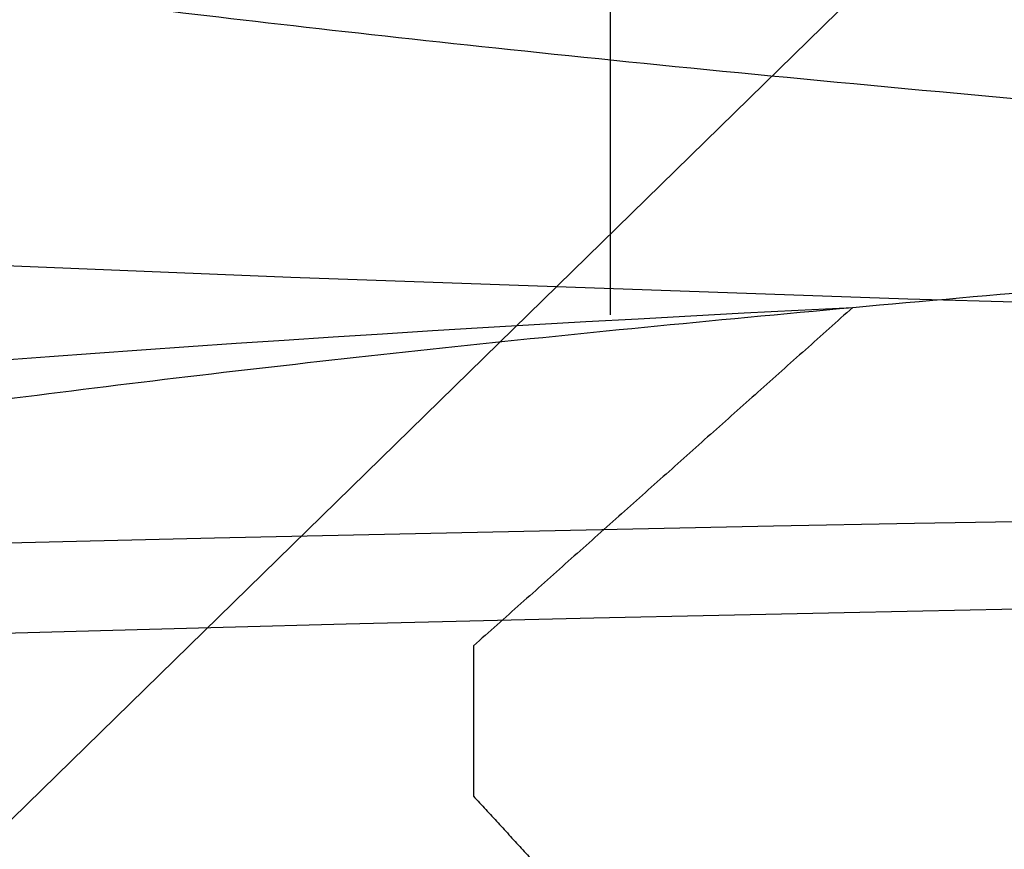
# Model space of a CAD drawing. Header units: millimetres. Extents: x -203 to 203, y 78 to 485.
# Tile 59 of 256: x -3.309 to -2.492, y 201.51 to 202.199. Entities that reach past the tile are written whole.
import ezdxf

# ---------------------------------------------------------------- set-up
doc = ezdxf.new("R2010")
doc.units = ezdxf.units.MM
doc.layers.add('Layer 01', color=18, linetype='Continuous', true_color=0x000000)

# ---------------------------------------------------------------- blocks, each defined once
blk = doc.blocks.new('10CP311BZ')
at = {"layer": 'Layer 01'}
for p, q in [((-0.23964, 9.43909, 9.6613), (-1.90511, 11.06816, 9.6613)), ((-1.29094, 1.62245, 9.43784), (-1.29094, 10.51387, 9.43784))]:
    blk.add_line(p, q, dxfattribs=at)
at = {"layer": 'Layer 01', "extrusion": (0, 1, 0)}
blk.add_arc((0, 0, 12), 10, 270, 90, dxfattribs=at)
at = {"layer": 'Layer 01', "extrusion": (0, -1, 0)}
for centre, radius, start, end in [((0, 0, -12), 9, 90, 270), ((0, 0, -11.4), 4.5, 135, 225)]:
    blk.add_arc(centre, radius, start, end, dxfattribs=at)
at = {"layer": 'Layer 01'}
for points in [[(-3.56471, 11.8375, -3.56471), (-3.4652, 11.91875, -3.4652), (-3.36568, 12.00001, -3.36568)], [(-3.56471, 11.7125, -3.56471), (-3.56471, 11.775, -3.56471), (-3.56471, 11.8375, -3.56471)], [(-3.18198, 11.4, -3.18198), (-3.37335, 11.55625, -3.37335), (-3.56471, 11.7125, -3.56471)], [(-2.38644, 10.50248, 9.20498), (-1.84426, 9.94819, 9.32023), (-1.30208, 9.3939, 9.43547)]]:
    blk.add_open_spline(points, degree=2, dxfattribs=at)
blk.add_rational_spline([(0, 11.775, 4.5), (-1.86396, 11.7125, 4.5), (-3.18198, 11.65, 3.18198), (-4.5, 11.5875, 1.86396), (-4.5, 11.525), (-4.5, 11.4625, -1.86396), (-3.18198, 11.4, -3.18198), (-1.86396, 11.3375, -4.5), (0, 11.275, -4.5)], [1, 0.923879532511, 1, 0.923879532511, 1, 0.923879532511, 1, 0.923879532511, 1], degree=2, knots=[0, 0, 0, 3.730017, 3.730017, 7.460034, 7.460034, 11.190051, 11.190051, 14.920069, 14.920069, 14.920069], dxfattribs=at)
blk.add_open_spline([(0, 10.775, 4.5), (-0.19756, 10.76838, 4.5), (-0.44392, 10.75987, 4.48773), (-1.02533, 10.73902, 4.39153), (-1.36067, 10.7267, 4.30723), (-2.08497, 10.69824, 4.00706), (-2.38042, 10.68597, 3.83019), (-2.85929, 10.66514, 3.48729), (-3.04252, 10.65661, 3.32148), (-3.32227, 10.64335, 3.04165), (-3.4874, 10.63485, 2.85913), (-3.83008, 10.61404, 2.38057), (-4.00734, 10.60173, 2.08431), (-4.30699, 10.57332, 1.36123), (-4.39131, 10.56101, 1.02618), (-4.48757, 10.54018, 0.44538), (-4.49992, 10.53167, 0.19895), (-4.50008, 10.51844, -0.19547), (-4.48776, 10.50988, -0.44349), (-4.39171, 10.48905, -1.02449), (-4.30763, 10.47676, -1.35903), (-4.00899, 10.4484, -2.08101), (-3.8309, 10.43602, -2.37929), (-3.48784, 10.41517, -2.85864), (-3.32214, 10.40665, -3.04176), (-3.04321, 10.39342, -3.32082), (-2.85948, 10.38487, -3.48716), (-2.38021, 10.36402, -3.83033), (-2.08363, 10.3517, -4.00772), (-1.36002, 10.32328, -4.3074), (-1.025, 10.31096, -4.39159), (-0.44394, 10.29013, -4.48772), (-0.19737, 10.28162, -4.5), (0, 10.275, -4.5)], degree=3, knots=[0, 0, 0, 0, 0.885809, 0.885809, 1.771619, 1.771619, 2.657428, 2.657428, 3.543237, 3.543237, 4.429047, 4.429047, 5.314856, 5.314856, 6.200665, 6.200665, 7.086475, 7.086475, 7.972284, 7.972284, 8.858093, 8.858093, 9.743903, 9.743903, 10.629712, 10.629712, 11.515521, 11.515521, 12.40133, 12.40133, 13.28714, 13.28714, 14.172949, 14.172949, 14.172949, 14.172949], dxfattribs=at)
at = {"layer": 'Layer 01', "extrusion": (0.691655, 0.707107, 0.147016)}
blk.add_rational_spline([(-1.40111, 9.3939, 9.90136), (-1.7674, 9.76296, 9.84953), (-2.13025, 10.13287, 9.77747), (-2.48855, 10.50248, 9.68541)], [1, 0.998974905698, 0.998974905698, 1], degree=3, dxfattribs=at)
blk = doc.blocks.new('10CT311AB')
at = {"layer": 'Layer 01', "extrusion": (0, 1, 0)}
blk.add_arc((0, 0, 480), 79.7905, 270, 90, dxfattribs=at)
blk = doc.blocks.new('CT311ABINT')
at = {"layer": 'Layer 01'}
blk.add_blockref('10CT311AB', (0, 0), dxfattribs=at)
at = {"layer": 'Layer 01', "extrusion": (-0.163786, -0.984093, 0.068814), "rotation": 0.6561814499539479}
blk.add_blockref('10CP311BZ', (-41.932, 85.8147, -246.62398), dxfattribs=at)

msp = doc.modelspace()

# ---------------------------------------------------------------- block references
at = {"layer": 'Layer 01', "extrusion": (0, -1, 0)}
msp.add_blockref('CT311ABINT', (0, -17.71698, -281.71698), dxfattribs=at)

doc.saveas('drawing.dxf')
